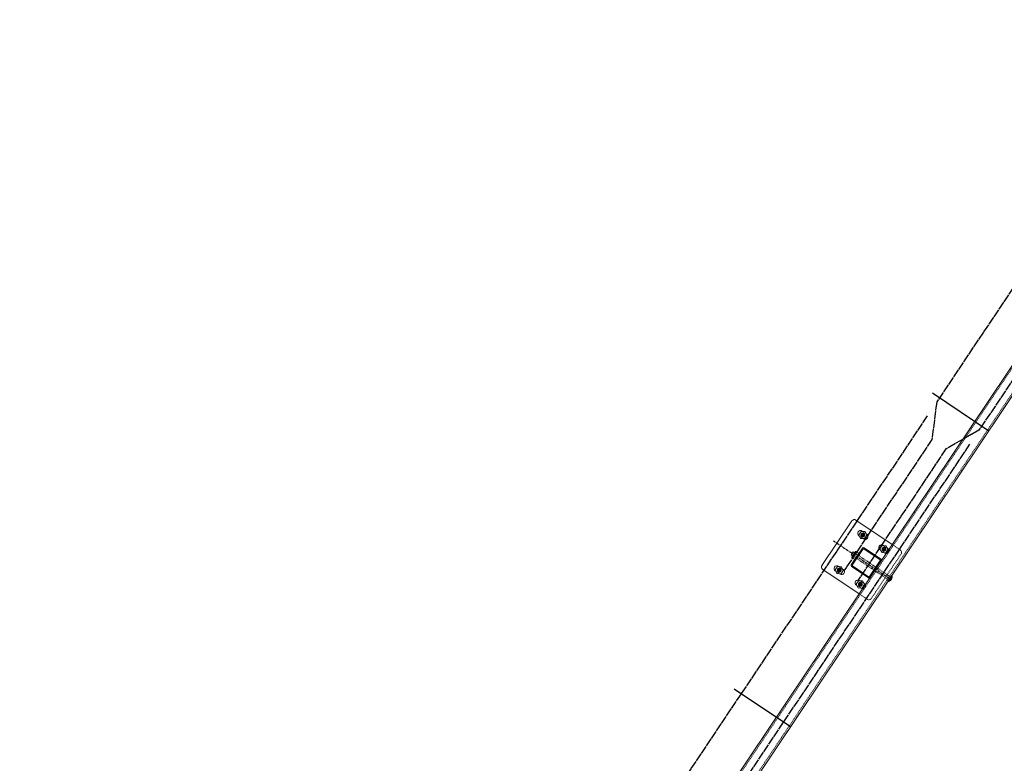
# Model space of a CAD drawing. Header units: inches. Extents: x 26089988 to 26091477, y 7484334 to 7485711.
# Tile 7 of 35: x 26090023 to 26090198, y 7485074 to 7485206. Entities that reach past the tile are written whole.
import ezdxf

# ---------------------------------------------------------------- set-up
doc = ezdxf.new("R2010")
doc.units = ezdxf.units.IN
doc.header["$MEASUREMENT"] = 0
for name, pattern in [('bcenterline', [0.5, 0.375, -0.03125, 0.0625, -0.03125]), ('bhiddenpr', [0.1875, 0.125, -0.0625]), ('brebarpr', [1.5625, 1.5, -0.0625]), ('DGN Style 2', [0.017105, 0.010263, -0.006842])]:
    doc.linetypes.add(name, pattern=pattern)
for name, color, linetype in [('BR_P_Rail_Centerline', 2, 'bcenterline'), ('BR_P_Rail_Hidden', 230, 'bhiddenpr'), ('BR_P_Rail_Object', 230, 'Continuous'), ('BR_P_Rail_Reinforcing', 30, 'brebarpr')]:
    doc.layers.add(name, color=color, linetype=linetype)

msp = doc.modelspace()

# ---------------------------------------------------------------- hatches: boundary and pattern name
at = {"layer": 'BR_P_Rail_Object', "lineweight": 0}
h = msp.add_hatch(color=151, dxfattribs=at)
edge = h.paths.add_edge_path()
edge.add_arc((26090172.68, 7485114.36), 0.438, 236.1527, 596.1527, ccw=False)
h = msp.add_hatch(color=151, dxfattribs=at)
edge = h.paths.add_edge_path()
edge.add_arc((26090176.42, 7485111.85), 0.438, 236.1527, 596.1527, ccw=False)
h = msp.add_hatch(color=151, dxfattribs=at)
edge = h.paths.add_edge_path()
edge.add_arc((26090168.5, 7485108.13), 0.438, 236.1527, 596.1527, ccw=False)
h = msp.add_hatch(color=151, dxfattribs=at)
edge = h.paths.add_edge_path()
edge.add_arc((26090172.24, 7485105.62), 0.438, 236.1527, 596.1527, ccw=False)

# ---------------------------------------------------------------- linework, layer by layer
at = {"layer": 'BR_P_Rail_Centerline'}
msp.add_line((26090167.48, 7485113.33), (26090177.44, 7485106.65), dxfattribs=at)
at = {"layer": 'BR_P_Rail_Hidden', "color": 1, "linetype": 'DGN Style 2', "lineweight": 0}
for p, q in [((26090461.8, 7485535.59), (26090028.87, 7484890.05)), ((26090463.87, 7485534.2), (26090030.95, 7484888.66)), ((26090172.72, 7485113.73), (26090172.09, 7485114.16)), ((26090173.27, 7485114.56), (26090172.64, 7485114.99)), ((26090177.01, 7485112.06), (26090176.38, 7485112.48)), ((26090179.33, 7485111.71), (26090177.88, 7485112.68)), ((26090174.17, 7485103.12), (26090179.47, 7485111.01)), ((26090176.45, 7485111.23), (26090175.82, 7485111.65)), ((26090169.1, 7485108.33), (26090168.47, 7485108.76)), ((26090168.54, 7485107.5), (26090167.91, 7485107.93)), ((26090172.28, 7485105), (26090171.65, 7485105.42)), ((26090172.83, 7485105.83), (26090172.2, 7485106.25)), ((26090173.48, 7485102.99), (26090172.03, 7485103.96))]:
    msp.add_line(p, q, dxfattribs=at)
at = {"layer": 'BR_P_Rail_Hidden', "color": 1, "linetype": 'DGN Style 2'}
for p, q in [((26090177.44, 7485107.03), (26090171.8, 7485110.81)), ((26090177.09, 7485106.51), (26090171.45, 7485110.29)), ((26090177, 7485106.38), (26090177.52, 7485107.16)), ((26090177.7, 7485107.04), (26090177.52, 7485107.16)), ((26090177.18, 7485106.26), (26090177, 7485106.38))]:
    msp.add_line(p, q, dxfattribs=at)
at = {"layer": 'BR_P_Rail_Hidden', "color": 1, "linetype": 'DGN Style 2', "lineweight": 0, "extrusion": (0, 0, -1)}
msp.add_arc((-26090179.05, 7485111.29), 0.5, 123.8473, 213.8473, dxfattribs=at)
at = {"layer": 'BR_P_Rail_Hidden', "color": 1, "linetype": 'DGN Style 2', "lineweight": 0}
msp.add_arc((26090173.76, 7485103.4), 0.5, 236.1527, 326.1527, dxfattribs=at)
at = {"layer": 'BR_P_Rail_Object', "color": 2, "lineweight": 13}
for p, q in [((26090028.66, 7484890.19), (26090461.59, 7485535.73)), ((26090464.08, 7485534.06), (26090031.15, 7484888.52))]:
    msp.add_line(p, q, dxfattribs=at)
at = {"layer": 'BR_P_Rail_Object'}
for p, q in [((26090185.02, 7485139.5), (26090194.99, 7485132.81)), ((26090149.93, 7485087.17), (26090159.9, 7485080.49))]:
    msp.add_line(p, q, dxfattribs=at)
at = {"layer": 'BR_P_Rail_Object', "color": 5, "lineweight": 13}
for p, q in [((26090165.45, 7485108.97), (26090170.74, 7485116.86)), ((26090177.88, 7485112.68), (26090171.44, 7485117)), ((26090172.03, 7485103.96), (26090165.59, 7485108.28))]:
    msp.add_line(p, q, dxfattribs=at)
at = {"layer": 'BR_P_Rail_Object', "color": 5, "lineweight": 0}
for p, q in [((26090172.09, 7485114.16), (26090171.99, 7485114.22)), ((26090172.64, 7485114.99), (26090172.54, 7485115.05)), ((26090173.37, 7485114.5), (26090173.27, 7485114.56)), ((26090172.82, 7485113.67), (26090172.72, 7485113.73)), ((26090176.38, 7485112.48), (26090176.28, 7485112.55)), ((26090170.63, 7485109.05), (26090172.63, 7485112.04)), ((26090170.82, 7485109.02), (26090172.73, 7485111.88)), ((26090175.74, 7485109.99), (26090172.88, 7485111.91)), ((26090175.9, 7485110.09), (26090172.91, 7485112.1)), ((26090175.82, 7485111.65), (26090175.72, 7485111.72)), ((26090176.55, 7485111.16), (26090176.45, 7485111.23)), ((26090177.11, 7485111.99), (26090177.01, 7485112.06)), ((26090168.47, 7485108.76), (26090168.37, 7485108.82)), ((26090173.67, 7485106.77), (26090170.68, 7485108.78)), ((26090173.7, 7485106.96), (26090170.85, 7485108.88)), ((26090173.85, 7485106.99), (26090175.76, 7485109.85)), ((26090173.95, 7485106.83), (26090175.95, 7485109.82)), ((26090167.91, 7485107.93), (26090167.81, 7485107.99)), ((26090168.64, 7485107.44), (26090168.54, 7485107.5)), ((26090169.2, 7485108.27), (26090169.1, 7485108.33)), ((26090171.65, 7485105.42), (26090171.55, 7485105.49)), ((26090172.2, 7485106.25), (26090172.1, 7485106.32)), ((26090172.93, 7485105.76), (26090172.83, 7485105.83)), ((26090172.38, 7485104.93), (26090172.28, 7485105))]:
    msp.add_line(p, q, dxfattribs=at)
at = {"layer": 'BR_P_Rail_Object', "color": 151, "lineweight": 13}
for p, q in [((26090170.62, 7485110.85), (26090170.97, 7485111.37)), ((26090170.88, 7485110.67), (26090170.62, 7485110.85)), ((26090170.74, 7485110.46), (26090170.85, 7485110.63)), ((26090170.91, 7485110.72), (26090170.85, 7485110.63)), ((26090170.91, 7485110.72), (26090171.2, 7485111.15)), ((26090170.93, 7485110.64), (26090171.45, 7485110.29)), ((26090171.23, 7485111.19), (26090170.97, 7485111.37)), ((26090171.26, 7485111.24), (26090171.2, 7485111.15)), ((26090171.26, 7485111.24), (26090171.38, 7485111.41)), ((26090171.28, 7485111.16), (26090171.8, 7485110.81)), ((26090171.98, 7485111.07), (26090171.45, 7485111.42)), ((26090171.28, 7485110.03), (26090170.75, 7485110.38))]:
    msp.add_line(p, q, dxfattribs=at)
at = {"layer": 'BR_P_Rail_Object', "color": 151, "linetype": 'Continuous', "lineweight": 13}
for p, q in [((26090177.86, 7485106.93), (26090177.6, 7485106.88)), ((26090177.86, 7485106.94), (26090177.61, 7485106.89)), ((26090177.86, 7485106.96), (26090177.62, 7485106.91)), ((26090177.86, 7485106.97), (26090177.63, 7485106.92)), ((26090177.63, 7485106.93), (26090177.71, 7485106.49)), ((26090177.86, 7485106.98), (26090177.64, 7485106.94)), ((26090177.64, 7485106.94), (26090177.72, 7485106.51)), ((26090177.86, 7485107), (26090177.65, 7485106.96)), ((26090177.65, 7485106.96), (26090177.73, 7485106.53)), ((26090177.86, 7485107.01), (26090177.66, 7485106.97)), ((26090177.66, 7485106.97), (26090177.74, 7485106.55)), ((26090177.86, 7485107.02), (26090177.67, 7485106.99)), ((26090177.67, 7485106.99), (26090177.75, 7485106.56)), ((26090177.86, 7485107.04), (26090177.68, 7485107)), ((26090177.68, 7485107.01), (26090177.76, 7485106.58)), ((26090177.85, 7485107.05), (26090177.69, 7485107.02)), ((26090177.69, 7485107.02), (26090177.77, 7485106.6)), ((26090177.85, 7485107.06), (26090177.7, 7485107.03)), ((26090177.7, 7485107.04), (26090177.78, 7485106.63)), ((26090177.85, 7485107.08), (26090177.71, 7485107.05)), ((26090177.71, 7485107.05), (26090177.79, 7485106.65)), ((26090177.85, 7485107.09), (26090177.72, 7485107.07)), ((26090177.72, 7485107.07), (26090177.8, 7485106.67)), ((26090177.85, 7485107.1), (26090177.73, 7485107.08)), ((26090177.73, 7485107.08), (26090177.81, 7485106.7)), ((26090177.85, 7485107.12), (26090177.74, 7485107.1)), ((26090177.74, 7485107.1), (26090177.82, 7485106.72)), ((26090177.85, 7485107.13), (26090177.75, 7485107.11)), ((26090177.75, 7485107.12), (26090177.83, 7485106.75)), ((26090177.84, 7485107.14), (26090177.76, 7485107.13)), ((26090177.84, 7485107.16), (26090177.77, 7485107.14)), ((26090177.77, 7485107.13), (26090177.83, 7485106.78)), ((26090177.84, 7485107.17), (26090177.78, 7485107.16)), ((26090177.78, 7485107.15), (26090177.84, 7485106.81)), ((26090177.83, 7485107.18), (26090177.79, 7485107.17)), ((26090177.79, 7485107.16), (26090177.85, 7485106.85)), ((26090177.8, 7485107.18), (26090177.85, 7485106.89)), ((26090177.83, 7485107.2), (26090177.81, 7485107.19)), ((26090177.81, 7485107.19), (26090177.86, 7485106.95)), ((26090177.83, 7485107.21), (26090177.82, 7485107.21)), ((26090177.82, 7485107.21), (26090177.86, 7485107.01)), ((26090177.18, 7485106.1), (26090177.06, 7485106.08)), ((26090177.06, 7485106.08), (26090177.06, 7485106.08)), ((26090177.28, 7485106.14), (26090177.07, 7485106.09)), ((26090177.07, 7485106.1), (26090177.08, 7485106.08)), ((26090177.34, 7485106.16), (26090177.08, 7485106.11)), ((26090177.08, 7485106.11), (26090177.09, 7485106.08)), ((26090177.38, 7485106.18), (26090177.09, 7485106.13)), ((26090177.09, 7485106.13), (26090177.1, 7485106.09)), ((26090177.42, 7485106.2), (26090177.1, 7485106.14)), ((26090177.1, 7485106.14), (26090177.11, 7485106.09)), ((26090177.45, 7485106.22), (26090177.11, 7485106.16)), ((26090177.11, 7485106.16), (26090177.13, 7485106.09)), ((26090177.48, 7485106.24), (26090177.12, 7485106.17)), ((26090177.12, 7485106.18), (26090177.14, 7485106.09)), ((26090177.5, 7485106.26), (26090177.13, 7485106.19)), ((26090177.13, 7485106.19), (26090177.15, 7485106.1)), ((26090177.52, 7485106.28), (26090177.14, 7485106.2)), ((26090177.54, 7485106.3), (26090177.15, 7485106.22)), ((26090177.15, 7485106.21), (26090177.17, 7485106.1)), ((26090177.56, 7485106.31), (26090177.16, 7485106.24)), ((26090177.16, 7485106.22), (26090177.18, 7485106.1)), ((26090177.17, 7485106.24), (26090177.19, 7485106.11)), ((26090177.58, 7485106.33), (26090177.18, 7485106.25)), ((26090177.18, 7485106.25), (26090177.21, 7485106.11)), ((26090177.6, 7485106.35), (26090177.19, 7485106.27)), ((26090177.19, 7485106.27), (26090177.22, 7485106.11)), ((26090177.61, 7485106.36), (26090177.2, 7485106.28)), ((26090177.2, 7485106.29), (26090177.23, 7485106.12)), ((26090177.63, 7485106.38), (26090177.21, 7485106.3)), ((26090177.21, 7485106.3), (26090177.24, 7485106.12)), ((26090177.64, 7485106.4), (26090177.22, 7485106.31)), ((26090177.22, 7485106.32), (26090177.26, 7485106.13)), ((26090177.66, 7485106.41), (26090177.23, 7485106.33)), ((26090177.23, 7485106.33), (26090177.27, 7485106.13)), ((26090177.67, 7485106.43), (26090177.24, 7485106.34)), ((26090177.24, 7485106.35), (26090177.28, 7485106.14)), ((26090177.68, 7485106.45), (26090177.25, 7485106.36)), ((26090177.25, 7485106.36), (26090177.29, 7485106.14)), ((26090177.69, 7485106.46), (26090177.26, 7485106.38)), ((26090177.26, 7485106.38), (26090177.31, 7485106.15)), ((26090177.7, 7485106.48), (26090177.27, 7485106.39)), ((26090177.27, 7485106.39), (26090177.32, 7485106.15)), ((26090177.71, 7485106.49), (26090177.28, 7485106.41)), ((26090177.28, 7485106.41), (26090177.33, 7485106.16)), ((26090177.72, 7485106.51), (26090177.29, 7485106.42)), ((26090177.29, 7485106.43), (26090177.34, 7485106.16)), ((26090177.73, 7485106.52), (26090177.3, 7485106.44)), ((26090177.3, 7485106.44), (26090177.36, 7485106.17)), ((26090177.74, 7485106.54), (26090177.31, 7485106.45)), ((26090177.31, 7485106.46), (26090177.37, 7485106.18)), ((26090177.75, 7485106.55), (26090177.32, 7485106.47)), ((26090177.32, 7485106.47), (26090177.38, 7485106.18)), ((26090177.76, 7485106.57), (26090177.33, 7485106.49)), ((26090177.33, 7485106.49), (26090177.39, 7485106.19)), ((26090177.76, 7485106.58), (26090177.34, 7485106.5)), ((26090177.34, 7485106.5), (26090177.41, 7485106.2)), ((26090177.77, 7485106.6), (26090177.35, 7485106.52)), ((26090177.78, 7485106.61), (26090177.36, 7485106.53)), ((26090177.36, 7485106.52), (26090177.42, 7485106.2)), ((26090177.79, 7485106.63), (26090177.37, 7485106.55)), ((26090177.37, 7485106.54), (26090177.43, 7485106.21)), ((26090177.38, 7485106.55), (26090177.44, 7485106.22)), ((26090177.79, 7485106.64), (26090177.39, 7485106.56)), ((26090177.39, 7485106.57), (26090177.45, 7485106.23)), ((26090177.8, 7485106.66), (26090177.4, 7485106.58)), ((26090177.4, 7485106.58), (26090177.47, 7485106.24)), ((26090177.8, 7485106.67), (26090177.41, 7485106.6)), ((26090177.41, 7485106.6), (26090177.48, 7485106.24)), ((26090177.81, 7485106.69), (26090177.42, 7485106.61)), ((26090177.42, 7485106.61), (26090177.49, 7485106.25)), ((26090177.81, 7485106.7), (26090177.43, 7485106.63)), ((26090177.43, 7485106.63), (26090177.5, 7485106.26)), ((26090177.82, 7485106.72), (26090177.44, 7485106.64)), ((26090177.44, 7485106.65), (26090177.51, 7485106.27)), ((26090177.82, 7485106.73), (26090177.45, 7485106.66)), ((26090177.45, 7485106.66), (26090177.53, 7485106.28)), ((26090177.83, 7485106.75), (26090177.46, 7485106.67)), ((26090177.46, 7485106.68), (26090177.54, 7485106.29)), ((26090177.83, 7485106.76), (26090177.47, 7485106.69)), ((26090177.47, 7485106.69), (26090177.55, 7485106.3)), ((26090177.83, 7485106.77), (26090177.48, 7485106.71)), ((26090177.48, 7485106.71), (26090177.56, 7485106.31)), ((26090177.84, 7485106.79), (26090177.49, 7485106.72)), ((26090177.49, 7485106.72), (26090177.57, 7485106.32)), ((26090177.84, 7485106.8), (26090177.5, 7485106.74)), ((26090177.5, 7485106.74), (26090177.58, 7485106.33)), ((26090177.84, 7485106.82), (26090177.51, 7485106.75)), ((26090177.51, 7485106.75), (26090177.59, 7485106.34)), ((26090177.84, 7485106.83), (26090177.52, 7485106.77)), ((26090177.52, 7485106.77), (26090177.61, 7485106.36)), ((26090177.85, 7485106.85), (26090177.53, 7485106.78)), ((26090177.53, 7485106.79), (26090177.62, 7485106.37)), ((26090177.85, 7485106.86), (26090177.54, 7485106.8)), ((26090177.54, 7485106.8), (26090177.63, 7485106.38)), ((26090177.85, 7485106.87), (26090177.55, 7485106.81)), ((26090177.85, 7485106.89), (26090177.56, 7485106.83)), ((26090177.56, 7485106.82), (26090177.64, 7485106.39)), ((26090177.85, 7485106.9), (26090177.57, 7485106.85)), ((26090177.57, 7485106.83), (26090177.65, 7485106.41)), ((26090177.85, 7485106.91), (26090177.58, 7485106.86)), ((26090177.58, 7485106.85), (26090177.66, 7485106.42)), ((26090177.59, 7485106.86), (26090177.67, 7485106.43)), ((26090177.6, 7485106.88), (26090177.68, 7485106.45)), ((26090177.61, 7485106.9), (26090177.69, 7485106.46)), ((26090177.62, 7485106.91), (26090177.7, 7485106.48))]:
    msp.add_line(p, q, dxfattribs=at)
at = {"layer": 'BR_P_Rail_Object', "color": 151, "linetype": 'Continuous', "lineweight": 0, "flags": 128}
for points in [[(26090173.4, 7485114.31), (26090173.08, 7485114.96), (26090172.36, 7485115), (26090171.96, 7485114.41), (26090172.28, 7485113.76), (26090173, 7485113.71), (26090173.4, 7485114.31)], [(26090177.13, 7485111.8), (26090176.82, 7485112.45), (26090176.1, 7485112.5), (26090175.7, 7485111.9), (26090176.02, 7485111.26), (26090176.73, 7485111.21), (26090177.13, 7485111.8)], [(26090169.22, 7485108.08), (26090168.9, 7485108.73), (26090168.19, 7485108.78), (26090167.79, 7485108.18), (26090168.1, 7485107.53), (26090168.82, 7485107.49), (26090169.22, 7485108.08)], [(26090172.96, 7485105.58), (26090172.64, 7485106.22), (26090171.92, 7485106.27), (26090171.52, 7485105.67), (26090171.84, 7485105.03), (26090172.56, 7485104.98), (26090172.96, 7485105.58)]]:
    msp.add_lwpolyline(points, close=True, dxfattribs=at)
at = {"layer": 'BR_P_Rail_Object', "color": 151, "linetype": 'Continuous', "lineweight": 13, "flags": 128}
msp.add_lwpolyline([(26090176.42, 7485111.85), (26090176.42, 7485111.85)], dxfattribs=at)
at = {"layer": 'BR_P_Rail_Object', "color": 5, "lineweight": 13}
for centre, start, end in [((26090171.16, 7485116.58), 56.1527, 146.1527), ((26090165.87, 7485108.69), 146.1527, 236.1527)]:
    msp.add_arc(centre, 0.5, start, end, dxfattribs=at)
at = {"layer": 'BR_P_Rail_Object', "color": 5, "lineweight": 0}
for centre, radius, start, end in [((26090172.26, 7485114.64), 0.5, 146.1527, 236.1527), ((26090176, 7485112.13), 0.5, 146.1527, 236.1527), ((26090172.8, 7485111.93), 0.2, 56.1527, 146.1527), ((26090168.09, 7485108.41), 0.5, 146.1527, 236.1527), ((26090175.68, 7485109.91), 0.107, 326.1527, 56.1527), ((26090175.79, 7485109.93), 0.2, 326.1527, 56.1527), ((26090171.82, 7485105.9), 0.5, 146.1527, 236.1527), ((26090173.78, 7485106.94), 0.2, 236.1527, 326.1527)]:
    msp.add_arc(centre, radius, start, end, dxfattribs=at)
at = {"layer": 'BR_P_Rail_Object', "color": 5, "lineweight": 0, "extrusion": (0, 0, -1)}
for centre, radius, start, end in [((-26090172.26, 7485114.64), 0.5, 33.8473, 123.8473), ((-26090173.09, 7485114.08), 0.5, 123.8473, 213.8473), ((-26090173.09, 7485114.08), 0.5, 213.8473, 303.8473), ((-26090176, 7485112.13), 0.5, 33.8473, 123.8473), ((-26090172.82, 7485111.82), 0.107, 33.8473, 123.8473), ((-26090176.83, 7485111.57), 0.5, 213.8473, 303.8473), ((-26090176.83, 7485111.57), 0.5, 123.8473, 213.8473), ((-26090168.09, 7485108.41), 0.5, 33.8473, 123.8473), ((-26090170.79, 7485108.94), 0.2, 303.8473, 33.8473), ((-26090170.9, 7485108.96), 0.107, 303.8473, 33.8473), ((-26090168.92, 7485107.85), 0.5, 213.8473, 303.8473), ((-26090168.92, 7485107.85), 0.5, 123.8473, 213.8473), ((-26090173.76, 7485107.05), 0.107, 213.8473, 303.8473), ((-26090171.82, 7485105.9), 0.5, 33.8473, 123.8473), ((-26090172.65, 7485105.35), 0.5, 123.8473, 213.8473), ((-26090172.65, 7485105.35), 0.5, 213.8473, 303.8473)]:
    msp.add_arc(centre, radius, start, end, dxfattribs=at)
at = {"layer": 'BR_P_Rail_Object', "color": 151, "lineweight": 13, "extrusion": (0, 0, -1)}
for centre, start, end in [((-26090170.78, 7485110.43), 303.8473, 33.8473), ((-26090170.96, 7485110.69), 303.8473, 33.8473), ((-26090171.31, 7485111.21), 303.8473, 33.8473), ((-26090171.42, 7485111.38), 33.8473, 123.8473)]:
    msp.add_arc(centre, 0.0533, start, end, dxfattribs=at)
at = {"layer": 'BR_P_Rail_Object', "color": 151, "lineweight": 13}
for centre in [(26090170.9, 7485110.6), (26090171.25, 7485111.12)]:
    msp.add_arc(centre, 0.0533, 56.1527, 146.1527, dxfattribs=at)
at = {"layer": 'BR_P_Rail_Object', "color": 151, "linetype": 'Continuous', "lineweight": 13}
msp.add_arc((26090176.94, 7485106.98), 0.912, 277.2648, 15.0406, dxfattribs=at)
at = {"layer": 'BR_P_Rail_Reinforcing'}
for p, q in [((26090184.09, 7485135.42), (26090023.44, 7484895.86)), ((26090191.57, 7485130.4), (26090030.91, 7484890.85))]:
    msp.add_line(p, q, dxfattribs=at)
for points in [[(26090319.67, 7485337.58), (26090185.76, 7485137.91), (26090184.91, 7485131.25), (26090169.32, 7485108)], [(26090327.15, 7485332.57), (26090193.24, 7485132.9), (26090187.4, 7485129.58), (26090171.81, 7485106.33)]]:
    msp.add_lwpolyline(points, dxfattribs=at)

doc.saveas('drawing.dxf')
